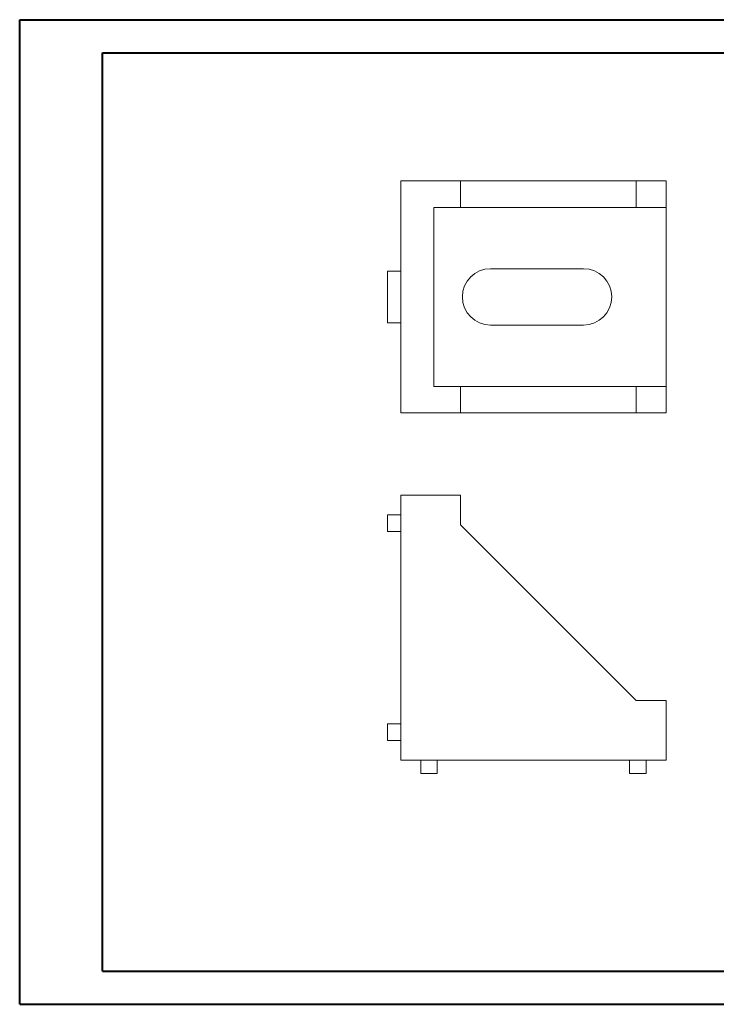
# Model space of a CAD drawing. Header units: millimetres. Extents: x 0 to 420, y 0 to 297.
# Tile 1 of 2: x 0 to 210, y 0 to 297. Entities that reach past the tile are written whole.
import ezdxf

# ---------------------------------------------------------------- set-up
doc = ezdxf.new("R2010")
doc.units = ezdxf.units.MM

msp = doc.modelspace()

# ---------------------------------------------------------------- linework, layer by layer
at = {"color": 7, "linetype": 'Continuous', "lineweight": 40}
for p, q in [((0.08, 0.21), (0.08, 297.21)), ((0.08, 297.21), (420.08, 297.21)), ((25.08, 10.21), (25.08, 287.21)), ((25.08, 287.21), (410.08, 287.21)), ((25.08, 10.21), (410.08, 10.21)), ((0.08, 0.21), (420.08, 0.21))]:
    msp.add_line(p, q, dxfattribs=at)
at = {"color": 7, "linetype": 'Continuous', "lineweight": 15}
for p, q in [((114.96, 248.59), (114.96, 178.59)), ((114.96, 248.59), (132.96, 248.59)), ((132.96, 240.59), (132.96, 248.59)), ((185.96, 248.59), (132.96, 248.59)), ((185.96, 240.59), (185.96, 248.59)), ((194.96, 248.59), (185.96, 248.59)), ((194.96, 240.59), (194.96, 248.59)), ((132.96, 240.59), (124.96, 240.59)), ((124.96, 240.59), (124.96, 186.59)), ((132.96, 240.59), (185.96, 240.59)), ((185.96, 240.59), (194.96, 240.59)), ((194.96, 186.59), (194.96, 240.59)), ((110.96, 205.79), (110.96, 221.39)), ((110.96, 221.39), (114.96, 221.39)), ((170.04, 222.09), (142.04, 222.09)), ((110.96, 205.79), (114.96, 205.79)), ((142.04, 205.09), (170.04, 205.09)), ((124.96, 186.59), (132.96, 186.59)), ((132.96, 178.59), (132.96, 186.59)), ((185.96, 186.59), (132.96, 186.59)), ((185.96, 178.59), (185.96, 186.59)), ((194.96, 186.59), (185.96, 186.59)), ((194.96, 178.59), (194.96, 186.59)), ((114.96, 178.59), (132.96, 178.59)), ((185.96, 178.59), (132.96, 178.59)), ((194.96, 178.59), (185.96, 178.59)), ((114.96, 153.81), (132.96, 153.81)), ((114.96, 73.81), (114.96, 153.81)), ((132.96, 144.81), (132.96, 153.81)), ((110.96, 142.81), (110.96, 147.81)), ((110.96, 147.81), (114.96, 147.81)), ((110.96, 142.81), (114.96, 142.81)), ((185.96, 91.81), (132.96, 144.81)), ((194.96, 91.81), (185.96, 91.81)), ((194.96, 91.81), (194.96, 73.81)), ((110.96, 79.81), (110.96, 84.81)), ((110.96, 84.81), (114.96, 84.81)), ((110.96, 79.81), (114.96, 79.81)), ((194.96, 73.81), (114.96, 73.81)), ((120.96, 69.81), (120.96, 73.81)), ((125.96, 69.81), (125.96, 73.81)), ((183.96, 69.81), (183.96, 73.81)), ((188.96, 69.81), (188.96, 73.81)), ((120.96, 69.81), (125.96, 69.81)), ((183.96, 69.81), (188.96, 69.81))]:
    msp.add_line(p, q, dxfattribs=at)
for centre, start, end in [((142.04, 213.59), 90, 270), ((170.04, 213.59), 270, 90)]:
    msp.add_arc(centre, 8.5, start, end, dxfattribs=at)

doc.saveas('drawing.dxf')
